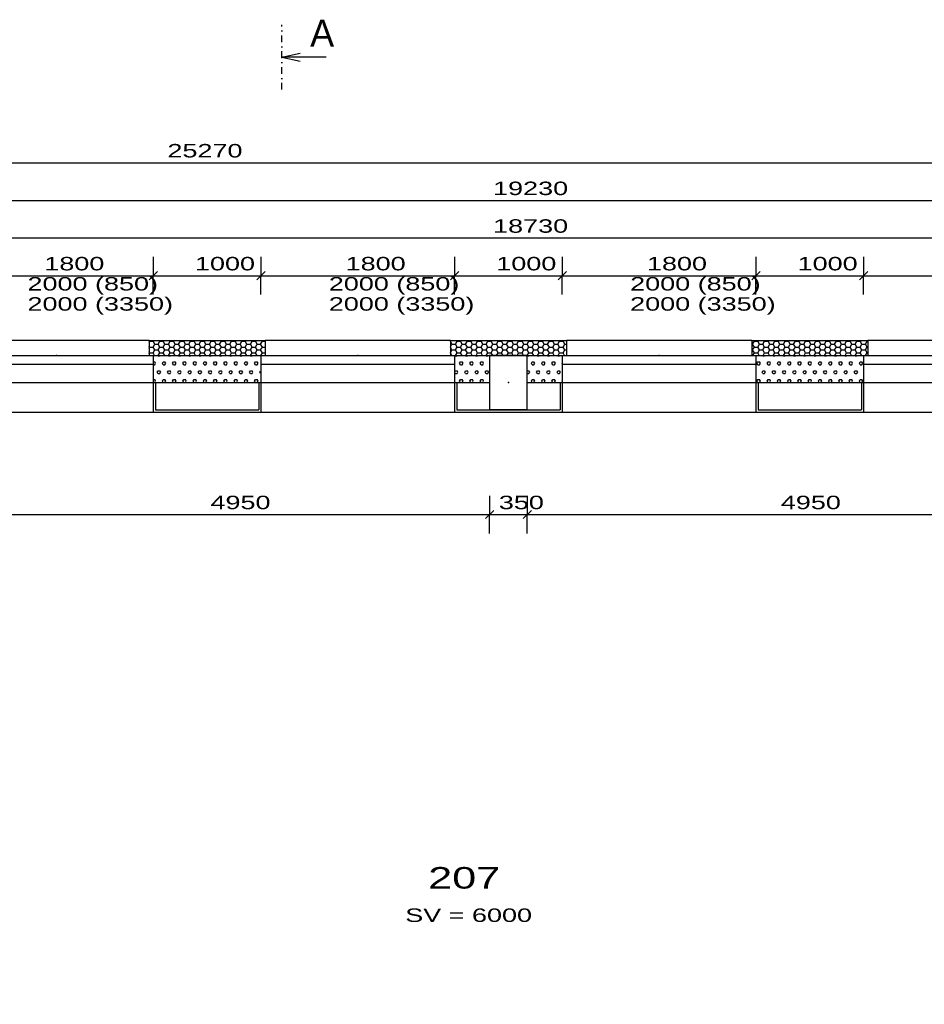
# Model space of a CAD drawing. Extents: x -196363 to 396902, y -489949 to -260582.
# Tile 240 of 256: x 262616 to 271022, y -376254 to -367101. Entities that reach past the tile are written whole.
import ezdxf

# ---------------------------------------------------------------- set-up
doc = ezdxf.new("R2010")
doc.units = 0
doc.header["$MEASUREMENT"] = 0
doc.linetypes.add('DOTDASH', pattern=[1, 0.3, -0.2, 0, -0.2, 0.3])
for name, color, linetype in [('dvere', 1, 'Continuous'), ('koty', 1, 'Continuous'), ('navrh', 2, 'Continuous'), ('okna', 2, 'Continuous'), ('srafy', 8, 'Continuous'), ('tepizol', 8, 'Continuous'), ('žb', 2, 'Continuous')]:
    doc.layers.add(name, color=color, linetype=linetype)
doc.styles.add('SPIRITTXTSTYLE1', font='ROMAN')
doc.styles.add('SPIRITTXTSTYLE2', font='txt')
doc.dimstyles.new('SPIRITSTYLE491', dxfattribs={"dimtxt": 125, "dimasz": 12.7, "dimexe": 175, "dimexo": 817.485168, "dimgap": 50, "dimtad": 1, "dimdec": 3, "dimzin": 0, "dimdsep": 46, "dimlunit": 7, "dimtxsty": 'SPIRITTXTSTYLE1', "dimblk1": '_TICKMARKS491', "dimblk2": '_TICKMARKS491', "dimsah": 1, "dimcen": 0.09, "dimdle": 50, "dimclrd": 1, "dimclre": 1, "dimclrt": 1, "dimadec": 0, "dimazin": 0, "dimtfac": 1, "dimtdec": 4, "dimtofl": 0, "dimtmove": 1, "dimatfit": 0, "dimfxl": 0, "dimtolj": 1, "dimtzin": 0, "dimarcsym": 0})
doc.dimstyles.new('SPIRITSTYLE493', dxfattribs={"dimtxt": 125, "dimasz": 12.7, "dimexe": 175, "dimexo": 1167.479248, "dimgap": 50, "dimtad": 1, "dimdec": 3, "dimzin": 0, "dimdsep": 46, "dimlunit": 7, "dimtxsty": 'SPIRITTXTSTYLE1', "dimblk1": '_TICKMARKS493', "dimblk2": '_TICKMARKS493', "dimsah": 1, "dimcen": 0.09, "dimdle": 50, "dimclrd": 1, "dimclre": 1, "dimclrt": 1, "dimadec": 0, "dimazin": 0, "dimtfac": 1, "dimtdec": 4, "dimtofl": 0, "dimtmove": 1, "dimatfit": 0, "dimfxl": 0, "dimtolj": 1, "dimtzin": 0, "dimarcsym": 0})
doc.dimstyles.new('SPIRITSTYLE496', dxfattribs={"dimtxt": 125, "dimasz": 12.7, "dimexe": 175, "dimexo": 1267.467041, "dimgap": 50, "dimtad": 1, "dimdec": 3, "dimzin": 0, "dimdsep": 46, "dimlunit": 7, "dimtxsty": 'SPIRITTXTSTYLE1', "dimblk1": '_TICKMARKS496', "dimblk2": '_TICKMARKS496', "dimsah": 1, "dimcen": 0.09, "dimdle": 50, "dimclrd": 1, "dimclre": 1, "dimclrt": 1, "dimadec": 0, "dimazin": 0, "dimtfac": 1, "dimtdec": 4, "dimtofl": 0, "dimtmove": 1, "dimatfit": 0, "dimfxl": 0, "dimtolj": 1, "dimtzin": 0, "dimarcsym": 0})
doc.dimstyles.new('SPIRITSTYLE497', dxfattribs={"dimtxt": 125, "dimasz": 12.7, "dimexe": 175, "dimexo": 1617.461182, "dimgap": 50, "dimtad": 1, "dimdec": 3, "dimzin": 0, "dimdsep": 46, "dimlunit": 7, "dimtxsty": 'SPIRITTXTSTYLE1', "dimblk1": '_TICKMARKS497', "dimblk2": '_TICKMARKS497', "dimsah": 1, "dimcen": 0.09, "dimdle": 50, "dimclrd": 1, "dimclre": 1, "dimclrt": 1, "dimadec": 0, "dimazin": 0, "dimtfac": 1, "dimtdec": 4, "dimtofl": 0, "dimtmove": 1, "dimatfit": 0, "dimfxl": 0, "dimtolj": 1, "dimtzin": 0, "dimarcsym": 0})
doc.dimstyles.new('SPIRITSTYLE699', dxfattribs={"dimtxt": 125, "dimasz": 12.7, "dimexe": 175, "dimexo": 802.230286, "dimgap": 50, "dimtad": 1, "dimdec": 3, "dimzin": 0, "dimdsep": 46, "dimlunit": 7, "dimtxsty": 'SPIRITTXTSTYLE1', "dimblk1": '_TICKMARKS699', "dimblk2": '_TICKMARKS699', "dimsah": 1, "dimcen": 0.09, "dimdle": 50, "dimclrd": 1, "dimclre": 1, "dimclrt": 1, "dimadec": 0, "dimazin": 0, "dimtfac": 1, "dimtdec": 4, "dimtofl": 0, "dimtmove": 1, "dimatfit": 0, "dimfxl": 0, "dimtolj": 1, "dimtzin": 0, "dimarcsym": 0})
pattern_1 = [(0, (583704.19, -258948.734), (47.625, 82.488914), [15.875, -79.375]), (0, (583704.19, -258921.234), (47.625, 82.488914), [15.875, -79.375]), (60.000002, (583720.06, -258948.734), (-47.625, 82.488914), [15.875, -79.375]), (120.000003, (583704.19, -258948.734), (-95.25, -3e-06), [15.875, -79.375]), (60.000002, (583696.25, -258934.984), (-47.625, 82.488914), [15.875, -79.375]), (120.000003, (583728, -258934.984), (-95.25, -3e-06), [15.875, -79.375])]
pattern_2 = [(0, (583704.188, -258948.734), (47.625, 27.4963055), [-63.5, 31.75]), (60.000002, (583704.188, -258948.734), (-1.7e-06, 54.9926147), [31.75, -63.5]), (120.000003, (583704.188, -258948.734), (-47.625, 27.4963055), [-63.5, 31.75])]

# ---------------------------------------------------------------- blocks, each defined once
blk = doc.blocks.new('_TICKMARKS491')
at = {"color": 1, "linetype": 'Continuous'}
blk.add_line((-3, -3), (3, 3), dxfattribs=at)
blk = doc.blocks.new('*D1253')
at = {"color": 1, "linetype": 'Continuous', "ltscale": 300}
for p, q in [((262057.75, -369306.21875, 1723.80005), (262057.75, -369481.1875, 1723.80005)), ((263857.75, -369306.21875, 1723.80005), (263857.75, -369481.1875, 1723.80005)), ((262007.75, -369481.1875, 1723.80005), (263907.75, -369481.1875, 1723.80005)), ((262057.75, -369656.1875, 1723.80005), (262057.75, -369481.1875, 1723.80005)), ((263857.75, -369656.1875, 1723.80005), (263857.75, -369481.1875, 1723.80005))]:
    blk.add_line(p, q, dxfattribs=at)
at = {"color": 1, "linetype": 'Continuous', "ltscale": 300, "xscale": 12.69999980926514, "yscale": 12.69999980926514, "zscale": 12.69999980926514, "rotation": 180.0000050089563}
blk.add_blockref('_TICKMARKS491', (262057.75, -369481.1875, 1723.80005), dxfattribs=at)
at = {"color": 1, "linetype": 'Continuous', "ltscale": 300, "xscale": 12.69999980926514, "yscale": 12.69999980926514, "zscale": 12.69999980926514}
blk.add_blockref('_TICKMARKS491', (263857.75, -369481.1875, 1723.80005), dxfattribs=at)
at = {"color": 1, "linetype": 'Continuous', "ltscale": 300, "style": 'SPIRITTXTSTYLE1', "width": 1.5}
blk.add_text('1800', height=125, dxfattribs=at).set_placement((262844.6875, -369431.21875, 1723.80005))
blk = doc.blocks.new('*D1254')
at = {"color": 1, "linetype": 'Continuous', "ltscale": 300}
for p, q in [((263857.75, -369306.21875, 1723.80005), (263857.75, -369481.1875, 1723.80005)), ((264857.75, -369306.21875, 1723.80005), (264857.75, -369481.1875, 1723.80005)), ((263807.75, -369481.1875, 1723.80005), (264907.75, -369481.1875, 1723.80005)), ((263857.75, -369656.1875, 1723.80005), (263857.75, -369481.1875, 1723.80005)), ((264857.75, -369656.1875, 1723.80005), (264857.75, -369481.1875, 1723.80005))]:
    blk.add_line(p, q, dxfattribs=at)
at = {"color": 1, "linetype": 'Continuous', "ltscale": 300, "xscale": 12.69999980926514, "yscale": 12.69999980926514, "zscale": 12.69999980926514, "rotation": 180.0000050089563}
blk.add_blockref('_TICKMARKS491', (263857.75, -369481.1875, 1723.80005), dxfattribs=at)
at = {"color": 1, "linetype": 'Continuous', "ltscale": 300, "xscale": 12.69999980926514, "yscale": 12.69999980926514, "zscale": 12.69999980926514}
blk.add_blockref('_TICKMARKS491', (264857.75, -369481.1875, 1723.80005), dxfattribs=at)
at = {"color": 1, "linetype": 'Continuous', "ltscale": 300, "style": 'SPIRITTXTSTYLE1', "width": 1.5}
blk.add_text('1000', height=125, dxfattribs=at).set_placement((264244.65625, -369431.21875, 1723.80005))
blk = doc.blocks.new('*D1255')
at = {"color": 1, "linetype": 'Continuous', "ltscale": 300}
for p, q in [((264857.75, -369306.21875, 1723.80005), (264857.75, -369481.1875, 1723.80005)), ((266657.75, -369306.21875, 1723.80005), (266657.75, -369481.1875, 1723.80005)), ((264807.75, -369481.1875, 1723.80005), (266707.75, -369481.1875, 1723.80005)), ((264857.75, -369656.1875, 1723.80005), (264857.75, -369481.1875, 1723.80005)), ((266657.75, -369656.1875, 1723.80005), (266657.75, -369481.1875, 1723.80005))]:
    blk.add_line(p, q, dxfattribs=at)
at = {"color": 1, "linetype": 'Continuous', "ltscale": 300, "xscale": 12.69999980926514, "yscale": 12.69999980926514, "zscale": 12.69999980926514, "rotation": 180.0000050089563}
blk.add_blockref('_TICKMARKS491', (264857.75, -369481.1875, 1723.80005), dxfattribs=at)
at = {"color": 1, "linetype": 'Continuous', "ltscale": 300, "xscale": 12.69999980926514, "yscale": 12.69999980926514, "zscale": 12.69999980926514}
blk.add_blockref('_TICKMARKS491', (266657.75, -369481.1875, 1723.80005), dxfattribs=at)
at = {"color": 1, "linetype": 'Continuous', "ltscale": 300, "style": 'SPIRITTXTSTYLE1', "width": 1.5}
blk.add_text('1800', height=125, dxfattribs=at).set_placement((265644.6875, -369431.21875, 1723.80005))
blk = doc.blocks.new('*D1256')
at = {"color": 1, "linetype": 'Continuous', "ltscale": 300}
for p, q in [((266657.75, -369306.21875, 1723.80005), (266657.75, -369481.1875, 1723.80005)), ((267657.75, -369306.21875, 1723.80005), (267657.75, -369481.1875, 1723.80005)), ((266607.75, -369481.1875, 1723.80005), (267707.78125, -369481.1875, 1723.80005)), ((266657.75, -369656.1875, 1723.80005), (266657.75, -369481.1875, 1723.80005)), ((267657.75, -369656.1875, 1723.80005), (267657.75, -369481.1875, 1723.80005))]:
    blk.add_line(p, q, dxfattribs=at)
at = {"color": 1, "linetype": 'Continuous', "ltscale": 300, "xscale": 12.69999980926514, "yscale": 12.69999980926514, "zscale": 12.69999980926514, "rotation": 180.0000050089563}
blk.add_blockref('_TICKMARKS491', (266657.75, -369481.1875, 1723.80005), dxfattribs=at)
at = {"color": 1, "linetype": 'Continuous', "ltscale": 300, "xscale": 12.69999980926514, "yscale": 12.69999980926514, "zscale": 12.69999980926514}
blk.add_blockref('_TICKMARKS491', (267657.75, -369481.1875, 1723.80005), dxfattribs=at)
at = {"color": 1, "linetype": 'Continuous', "ltscale": 300, "style": 'SPIRITTXTSTYLE1', "width": 1.5}
blk.add_text('1000', height=125, dxfattribs=at).set_placement((267044.65625, -369431.21875, 1723.80005))
blk = doc.blocks.new('*D1257')
at = {"color": 1, "linetype": 'Continuous', "ltscale": 300}
for p, q in [((267657.75, -369306.21875, 1723.80005), (267657.75, -369481.1875, 1723.80005)), ((269457.75, -369306.21875, 1723.80005), (269457.75, -369481.1875, 1723.80005)), ((267607.75, -369481.1875, 1723.80005), (269507.78125, -369481.1875, 1723.80005)), ((267657.75, -369656.1875, 1723.80005), (267657.75, -369481.1875, 1723.80005)), ((269457.75, -369656.1875, 1723.80005), (269457.75, -369481.1875, 1723.80005))]:
    blk.add_line(p, q, dxfattribs=at)
at = {"color": 1, "linetype": 'Continuous', "ltscale": 300, "xscale": 12.69999980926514, "yscale": 12.69999980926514, "zscale": 12.69999980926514, "rotation": 180.0000050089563}
blk.add_blockref('_TICKMARKS491', (267657.75, -369481.1875, 1723.80005), dxfattribs=at)
at = {"color": 1, "linetype": 'Continuous', "ltscale": 300, "xscale": 12.69999980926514, "yscale": 12.69999980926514, "zscale": 12.69999980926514}
blk.add_blockref('_TICKMARKS491', (269457.75, -369481.1875, 1723.80005), dxfattribs=at)
at = {"color": 1, "linetype": 'Continuous', "ltscale": 300, "style": 'SPIRITTXTSTYLE1', "width": 1.5}
blk.add_text('1800', height=125, dxfattribs=at).set_placement((268444.6875, -369431.21875, 1723.80005))
blk = doc.blocks.new('*D1258')
at = {"color": 1, "linetype": 'Continuous', "ltscale": 300}
for p, q in [((269457.75, -369306.21875, 1723.80005), (269457.75, -369481.1875, 1723.80005)), ((270457.75, -369306.21875, 1723.80005), (270457.75, -369481.1875, 1723.80005)), ((269407.75, -369481.1875, 1723.80005), (270507.78125, -369481.1875, 1723.80005)), ((269457.75, -369656.1875, 1723.80005), (269457.75, -369481.1875, 1723.80005)), ((270457.75, -369656.1875, 1723.80005), (270457.75, -369481.1875, 1723.80005))]:
    blk.add_line(p, q, dxfattribs=at)
at = {"color": 1, "linetype": 'Continuous', "ltscale": 300, "xscale": 12.69999980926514, "yscale": 12.69999980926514, "zscale": 12.69999980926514, "rotation": 180.0000050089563}
blk.add_blockref('_TICKMARKS491', (269457.75, -369481.1875, 1723.80005), dxfattribs=at)
at = {"color": 1, "linetype": 'Continuous', "ltscale": 300, "xscale": 12.69999980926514, "yscale": 12.69999980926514, "zscale": 12.69999980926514}
blk.add_blockref('_TICKMARKS491', (270457.75, -369481.1875, 1723.80005), dxfattribs=at)
at = {"color": 1, "linetype": 'Continuous', "ltscale": 300, "style": 'SPIRITTXTSTYLE1', "width": 1.5}
blk.add_text('1000', height=125, dxfattribs=at).set_placement((269844.65625, -369431.21875, 1723.80005))
blk = doc.blocks.new('*D1259')
at = {"color": 1, "linetype": 'Continuous', "ltscale": 300}
for p, q in [((270457.75, -369306.21875, 1723.80005), (270457.75, -369481.1875, 1723.80005)), ((272257.75, -369306.21875, 1723.80005), (272257.75, -369481.1875, 1723.80005)), ((270407.75, -369481.1875, 1723.80005), (272307.78125, -369481.1875, 1723.80005)), ((270457.75, -369656.1875, 1723.80005), (270457.75, -369481.1875, 1723.80005)), ((272257.75, -369656.1875, 1723.80005), (272257.75, -369481.1875, 1723.80005))]:
    blk.add_line(p, q, dxfattribs=at)
at = {"color": 1, "linetype": 'Continuous', "ltscale": 300, "xscale": 12.69999980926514, "yscale": 12.69999980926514, "zscale": 12.69999980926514, "rotation": 180.0000050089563}
blk.add_blockref('_TICKMARKS491', (270457.75, -369481.1875, 1723.80005), dxfattribs=at)
at = {"color": 1, "linetype": 'Continuous', "ltscale": 300, "xscale": 12.69999980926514, "yscale": 12.69999980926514, "zscale": 12.69999980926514}
blk.add_blockref('_TICKMARKS491', (272257.75, -369481.1875, 1723.80005), dxfattribs=at)
at = {"color": 1, "linetype": 'Continuous', "ltscale": 300, "style": 'SPIRITTXTSTYLE1', "width": 1.5}
blk.add_text('1800', height=125, dxfattribs=at).set_placement((271244.6875, -369431.21875, 1723.80005))
blk = doc.blocks.new('_TICKMARKS493')
at = {"color": 1, "linetype": 'Continuous'}
blk.add_line((-3, -3), (3, 3), dxfattribs=at)
blk = doc.blocks.new('*D1264')
at = {"color": 1, "linetype": 'Continuous', "ltscale": 300}
for p, q in [((257792.734375, -368956.21875, 1723.800049), (257792.734375, -369131.21875, 1723.800049)), ((276522.75, -368956.21875, 1723.800049), (276522.75, -369131.21875, 1723.800049)), ((276572.75, -369131.21875, 1723.800049), (257742.734375, -369131.21875, 1723.800049)), ((257792.734375, -369306.21875, 1723.800049), (257792.734375, -369131.21875, 1723.800049)), ((276522.75, -369306.21875, 1723.800049), (276522.75, -369131.21875, 1723.800049))]:
    blk.add_line(p, q, dxfattribs=at)
at = {"color": 1, "linetype": 'Continuous', "ltscale": 300, "xscale": 12.69999980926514, "yscale": 12.69999980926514, "zscale": 12.69999980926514}
for p, rotation in [((257792.734375, -369131.21875, 1723.800049), 180.0000050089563), ((276522.75, -369131.21875, 1723.800049), 360.0000100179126)]:
    blk.add_blockref('_TICKMARKS493', p, dxfattribs=dict(at, rotation=rotation))
at = {"color": 1, "linetype": 'Continuous', "ltscale": 300, "style": 'SPIRITTXTSTYLE1', "width": 1.5}
blk.add_text('18730', height=125, rotation=360.0000100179, dxfattribs=at).set_placement((267014.90625, -369081.21875, 1723.800049))
blk = doc.blocks.new('_TICKMARKS496')
at = {"color": 1, "linetype": 'Continuous'}
blk.add_line((-3, -3), (3, 3), dxfattribs=at)
blk = doc.blocks.new('*D1271')
at = {"color": 1, "linetype": 'Continuous', "ltscale": 300}
for p, q in [((257542.75, -368606.21875, 1723.80005), (257542.75, -368781.21875, 1723.80005)), ((276772.75, -368606.21875, 1723.80005), (276772.75, -368781.21875, 1723.80005)), ((257492.75, -368781.21875, 1723.80005), (276822.78125, -368781.21875, 1723.80005)), ((257542.75, -368956.21875, 1723.80005), (257542.75, -368781.21875, 1723.80005)), ((276772.75, -368956.21875, 1723.80005), (276772.75, -368781.21875, 1723.80005))]:
    blk.add_line(p, q, dxfattribs=at)
at = {"color": 1, "linetype": 'Continuous', "ltscale": 300, "xscale": 12.69999980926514, "yscale": 12.69999980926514, "zscale": 12.69999980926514, "rotation": 180.0000050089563}
blk.add_blockref('_TICKMARKS496', (257542.75, -368781.21875, 1723.80005), dxfattribs=at)
at = {"color": 1, "linetype": 'Continuous', "ltscale": 300, "xscale": 12.69999980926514, "yscale": 12.69999980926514, "zscale": 12.69999980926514}
blk.add_blockref('_TICKMARKS496', (276772.75, -368781.21875, 1723.80005), dxfattribs=at)
at = {"color": 1, "linetype": 'Continuous', "ltscale": 300, "style": 'SPIRITTXTSTYLE1', "width": 1.5}
blk.add_text('19230', height=125, dxfattribs=at).set_placement((267014.90625, -368731.21875, 1723.80005))
blk = doc.blocks.new('_TICKMARKS497')
at = {"color": 1, "linetype": 'Continuous'}
blk.add_line((-3, -3), (3, 3), dxfattribs=at)
blk = doc.blocks.new('*D1272')
at = {"color": 1, "linetype": 'Continuous', "ltscale": 300}
for p, q in [((251502.765625, -368256.21875, 1723.800049), (251502.765625, -368431.21875, 1723.800049)), ((276772.75, -368256.21875, 1723.800049), (276772.75, -368431.21875, 1723.800049)), ((251452.765625, -368431.21875, 1723.800049), (276822.78125, -368431.21875, 1723.800049)), ((251502.765625, -368606.21875, 1723.800049), (251502.765625, -368431.21875, 1723.800049)), ((276772.75, -368606.21875, 1723.800049), (276772.75, -368431.21875, 1723.800049))]:
    blk.add_line(p, q, dxfattribs=at)
at = {"color": 1, "linetype": 'Continuous', "ltscale": 300, "xscale": 12.69999980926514, "yscale": 12.69999980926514, "zscale": 12.69999980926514, "rotation": 180.0000050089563}
blk.add_blockref('_TICKMARKS497', (251502.765625, -368431.21875, 1723.800049), dxfattribs=at)
at = {"color": 1, "linetype": 'Continuous', "ltscale": 300, "xscale": 12.69999980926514, "yscale": 12.69999980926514, "zscale": 12.69999980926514}
blk.add_blockref('_TICKMARKS497', (276772.75, -368431.21875, 1723.800049), dxfattribs=at)
at = {"color": 1, "linetype": 'Continuous', "ltscale": 300, "style": 'SPIRITTXTSTYLE1', "width": 1.5}
blk.add_text('25270', height=125, dxfattribs=at).set_placement((263988.96875, -368381.25, 1723.800049))
blk = doc.blocks.new('_TICKMARKS699')
at = {"color": 1, "linetype": 'Continuous'}
blk.add_line((-3, -3), (3, 3), dxfattribs=at)
blk = doc.blocks.new('*D1664')
at = {"color": 1, "linetype": 'Continuous', "ltscale": 300}
for p, q in [((262032.75, -371525.90625, 1723.80005), (262032.75, -371700.90625, 1723.80005)), ((266982.75, -371525.90625, 1723.80005), (266982.75, -371700.90625, 1723.80005)), ((261982.75, -371700.90625, 1723.80005), (267032.75, -371700.90625, 1723.80005)), ((262032.75, -371875.90625, 1723.80005), (262032.75, -371700.90625, 1723.80005)), ((266982.75, -371875.90625, 1723.80005), (266982.75, -371700.90625, 1723.80005))]:
    blk.add_line(p, q, dxfattribs=at)
at = {"color": 1, "linetype": 'Continuous', "ltscale": 300, "xscale": 12.69999980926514, "yscale": 12.69999980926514, "zscale": 12.69999980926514, "rotation": 180.0000050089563}
blk.add_blockref('_TICKMARKS699', (262032.75, -371700.90625, 1723.80005), dxfattribs=at)
at = {"color": 1, "linetype": 'Continuous', "ltscale": 300, "xscale": 12.69999980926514, "yscale": 12.69999980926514, "zscale": 12.69999980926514}
blk.add_blockref('_TICKMARKS699', (266982.75, -371700.90625, 1723.80005), dxfattribs=at)
at = {"color": 1, "linetype": 'Continuous', "ltscale": 300, "style": 'SPIRITTXTSTYLE1', "width": 1.5}
blk.add_text('4950', height=125, dxfattribs=at).set_placement((264388.71875, -371650.90625, 1723.80005))
blk = doc.blocks.new('*D1665')
at = {"color": 1, "linetype": 'Continuous', "ltscale": 300}
for p, q in [((266982.75, -371525.90625, 1723.80005), (266982.75, -371700.90625, 1723.80005)), ((267332.75, -371525.90625, 1723.80005), (267332.75, -371700.90625, 1723.80005)), ((266932.75, -371700.90625, 1723.80005), (267382.75, -371700.90625, 1723.80005)), ((266982.75, -371875.90625, 1723.80005), (266982.75, -371700.90625, 1723.80005)), ((267332.75, -371875.90625, 1723.80005), (267332.75, -371700.90625, 1723.80005))]:
    blk.add_line(p, q, dxfattribs=at)
at = {"color": 1, "linetype": 'Continuous', "ltscale": 300, "xscale": 12.69999980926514, "yscale": 12.69999980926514, "zscale": 12.69999980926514, "rotation": 180.0000050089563}
blk.add_blockref('_TICKMARKS699', (266982.75, -371700.90625, 1723.80005), dxfattribs=at)
at = {"color": 1, "linetype": 'Continuous', "ltscale": 300, "xscale": 12.69999980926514, "yscale": 12.69999980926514, "zscale": 12.69999980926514}
blk.add_blockref('_TICKMARKS699', (267332.75, -371700.90625, 1723.80005), dxfattribs=at)
at = {"color": 1, "linetype": 'Continuous', "ltscale": 300, "style": 'SPIRITTXTSTYLE1', "width": 1.5}
blk.add_text('350', height=125, dxfattribs=at).set_placement((267068.4375, -371650.90625, 1723.80005))
blk = doc.blocks.new('*D1666')
at = {"color": 1, "linetype": 'Continuous', "ltscale": 300}
for p, q in [((267332.75, -371525.90625, 1723.80005), (267332.75, -371700.90625, 1723.80005)), ((272282.75, -371525.90625, 1723.80005), (272282.75, -371700.90625, 1723.80005)), ((267282.75, -371700.90625, 1723.80005), (272332.75, -371700.90625, 1723.80005)), ((267332.75, -371875.90625, 1723.80005), (267332.75, -371700.90625, 1723.80005)), ((272282.75, -371875.90625, 1723.80005), (272282.75, -371700.90625, 1723.80005))]:
    blk.add_line(p, q, dxfattribs=at)
at = {"color": 1, "linetype": 'Continuous', "ltscale": 300, "xscale": 12.69999980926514, "yscale": 12.69999980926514, "zscale": 12.69999980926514, "rotation": 180.0000050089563}
blk.add_blockref('_TICKMARKS699', (267332.75, -371700.90625, 1723.80005), dxfattribs=at)
at = {"color": 1, "linetype": 'Continuous', "ltscale": 300, "xscale": 12.69999980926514, "yscale": 12.69999980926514, "zscale": 12.69999980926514}
blk.add_blockref('_TICKMARKS699', (272282.75, -371700.90625, 1723.80005), dxfattribs=at)
at = {"color": 1, "linetype": 'Continuous', "ltscale": 300, "style": 'SPIRITTXTSTYLE1', "width": 1.5}
blk.add_text('4950', height=125, dxfattribs=at).set_placement((269688.6875, -371650.90625, 1723.80005))

msp = doc.modelspace()

# ---------------------------------------------------------------- hatches: boundary and pattern name
at = {"layer": 'srafy', "linetype": 'Continuous', "ltscale": 300}
h = msp.add_hatch(dxfattribs=at)
h.set_pattern_fill('PorBet', color=8, scale=15.875, style=0, pattern_type=2)
h.set_pattern_definition(pattern_1)
h.paths.add_polyline_path([(263857.75, -370223.6875), (263857.75, -370473.6875), (264857.75, -370473.6875), (264857.75, -370223.6875)], flags=0)
h = msp.add_hatch(dxfattribs=at)
h.set_pattern_fill('PorBet', color=8, scale=15.875, style=0, pattern_type=2)
h.set_pattern_definition(pattern_1)
h.paths.add_polyline_path([(266657.75, -370223.6875), (266657.75, -370473.6875), (266982.75, -370473.6875), (266982.75, -370223.6875)], flags=0)
h = msp.add_hatch(dxfattribs=at)
h.set_pattern_fill('PorBet', color=8, scale=15.875, style=0, pattern_type=2)
h.set_pattern_definition(pattern_1)
h.paths.add_polyline_path([(267332.75, -370223.6875), (267332.75, -370473.6875), (267657.75, -370473.6875), (267657.75, -370223.6875)], flags=0)
h = msp.add_hatch(dxfattribs=at)
h.set_pattern_fill('PorBet', color=8, scale=15.875, style=0, pattern_type=2)
h.set_pattern_definition(pattern_1)
h.paths.add_polyline_path([(269457.75, -370223.6875), (269457.75, -370473.6875), (270457.75, -370473.6875), (270457.75, -370223.6875)], flags=0)
at = {"layer": 'tepizol', "linetype": 'Continuous', "ltscale": 300}
h = msp.add_hatch(dxfattribs=at)
h.set_pattern_fill('Plastev', scale=31.75, style=0, pattern_type=2)
h.set_pattern_definition(pattern_2)
h.paths.add_polyline_path([(264897.75, -370223.6875), (264897.75, -370083.6875), (263817.75, -370083.6875), (263817.75, -370223.6875)], flags=0)
h = msp.add_hatch(dxfattribs=at)
h.set_pattern_fill('Plastev', scale=31.75, style=0, pattern_type=2)
h.set_pattern_definition(pattern_2)
h.paths.add_polyline_path([(267697.75, -370223.6875), (267697.75, -370083.6875), (266617.75, -370083.6875), (266617.75, -370223.6875)], flags=0)
h = msp.add_hatch(dxfattribs=at)
h.set_pattern_fill('Plastev', scale=31.75, style=0, pattern_type=2)
h.set_pattern_definition(pattern_2)
h.paths.add_polyline_path([(269417.75, -370083.6875), (269417.75, -370223.6875), (270497.75, -370223.6875), (270497.75, -370083.6875)], flags=0)

# ---------------------------------------------------------------- linework, layer by layer
at = {"layer": 'dvere', "color": 7, "linetype": 'Continuous', "ltscale": 300}
for p, q in [((263857.75, -370473.6875, 900), (263857.75, -370748.65625, 900)), ((263877.75, -370473.6875, 900), (263877.75, -370728.6875, 900)), ((264837.75, -370473.6875, 900), (264837.75, -370728.6875, 900)), ((264857.75, -370473.6875, 900), (264857.75, -370748.65625, 900)), ((266657.75, -370473.6875, 900), (266657.75, -370748.65625, 900)), ((266677.75, -370473.6875, 900), (266677.75, -370728.6875, 900)), ((267637.78125, -370473.6875, 900), (267637.78125, -370728.6875, 900)), ((267657.75, -370473.6875, 900), (267657.75, -370748.65625, 900)), ((269457.75, -370473.6875, 900), (269457.75, -370748.65625, 900)), ((269477.75, -370473.6875, 900), (269477.75, -370728.6875, 900)), ((270437.78125, -370473.6875, 900), (270437.78125, -370728.6875, 900)), ((270457.75, -370473.6875, 900), (270457.75, -370748.65625, 900)), ((258067.71875, -370748.65625, 900), (276247.75, -370748.65625, 900)), ((263877.75, -370728.6875, 900), (264837.75, -370728.6875, 900)), ((266677.75, -370728.6875, 900), (267637.78125, -370728.6875, 900)), ((269477.75, -370728.6875, 900), (270437.78125, -370728.6875, 900))]:
    msp.add_line(p, q, dxfattribs=at)
at = {"layer": 'navrh', "color": 1, "linetype": 'DOTDASH', "ltscale": 210}
msp.add_line((265053.28125, -367751.21875), (265053.28125, -367148.625), dxfattribs=at)
at = {"layer": 'navrh', "color": 1, "linetype": 'Continuous', "ltscale": 304.799988}
for p, q in [((265053.28125, -367449.90625), (265221.3125, -367412.21875)), ((265464.40625, -367449.90625), (265053.28125, -367449.90625)), ((265053.28125, -367449.90625), (265221.3125, -367487.625))]:
    msp.add_line(p, q, dxfattribs=at)
at = {"layer": 'navrh', "color": 2, "linetype": 'Continuous', "ltscale": 300}
for p, q in [((263817.75, -370083.6875, 900), (264897.75, -370083.6875, 900)), ((263817.75, -370083.6875, 900), (263817.75, -370223.6875, 900)), ((264897.75, -370083.6875, 900), (264897.75, -370223.6875, 900)), ((266617.75, -370083.6875, 900), (267697.75, -370083.6875, 900)), ((266617.75, -370083.6875, 900), (266617.75, -370223.6875, 900)), ((267697.75, -370083.6875, 900), (267697.75, -370223.6875, 900)), ((269417.75, -370083.6875, 900), (270497.75, -370083.6875, 900)), ((269417.75, -370083.6875, 900), (269417.75, -370223.6875, 900)), ((270497.75, -370083.6875, 900), (270497.75, -370223.6875, 900)), ((263817.75, -370223.6875, 900), (264897.75, -370223.6875, 900)), ((263857.75, -370223.6875, 900), (263857.75, -370473.6875, 900)), ((264857.75, -370223.6875, 900), (264857.75, -370473.6875, 900)), ((266617.75, -370223.6875, 900), (267697.75, -370223.6875, 900)), ((266657.75, -370223.6875, 900), (266657.75, -370473.6875, 900)), ((267657.75, -370223.6875, 900), (267657.75, -370473.6875, 900)), ((269417.75, -370223.6875, 900), (270497.75, -370223.6875, 900)), ((269457.75, -370223.6875, 900), (269457.75, -370473.6875, 900)), ((270457.75, -370223.6875, 900), (270457.75, -370473.6875, 900)), ((263857.75, -370473.6875, 900), (264857.75, -370473.6875, 900)), ((266657.75, -370473.6875, 900), (266982.75, -370473.6875, 900)), ((267332.75, -370473.6875, 900), (267657.75, -370473.6875, 900)), ((269457.75, -370473.6875, 900), (270457.75, -370473.6875, 900))]:
    msp.add_line(p, q, dxfattribs=at)
at = {"layer": 'okna', "color": 7, "linetype": 'Continuous', "ltscale": 300}
for p, q in [((263817.75, -370083.6875, 3371.40015), (262097.73438, -370083.6875, 3371.40015)), ((266617.75, -370083.6875, 3371.40015), (264897.75, -370083.6875, 3371.40015)), ((269417.75, -370083.6875, 3371.40015), (267697.75, -370083.6875, 3371.40015)), ((272217.75, -370083.6875, 3371.40015), (270497.75, -370083.6875, 3371.40015)), ((262057.75, -370223.6875, 5019.00049), (263857.75, -370223.6875, 5019.00049)), ((264857.75, -370223.6875, 5019.00049), (266657.75, -370223.6875, 5019.00049)), ((267657.75, -370223.6875, 5019.00049), (269457.75, -370223.6875, 5019.00049)), ((270457.75, -370223.6875, 5019.00049), (272257.75, -370223.6875, 5019.00049)), ((262057.75, -370303.6875, 5019.00049), (263857.75, -370303.6875, 5019.00049)), ((264857.75, -370303.6875, 5019.00049), (266657.75, -370303.6875, 5019.00049)), ((267657.75, -370303.6875, 5019.00049), (269457.75, -370303.6875, 5019.00049)), ((270457.75, -370303.6875, 5019.00049), (272257.75, -370303.6875, 5019.00049)), ((262057.75, -370473.6875, 5019.00049), (263857.75, -370473.6875, 5019.00049)), ((264857.75, -370473.6875, 5019.00049), (266657.75, -370473.6875, 5019.00049)), ((267657.75, -370473.6875, 5019.00049), (269457.75, -370473.6875, 5019.00049)), ((270457.75, -370473.6875, 5019.00049), (272257.75, -370473.6875, 5019.00049))]:
    msp.add_line(p, q, dxfattribs=at)
for p in [(262957.78125, -370223.6875, 4195.2002), (265757.78125, -370223.6875, 4195.2002), (268557.78125, -370223.6875, 4195.2002)]:
    msp.add_point(p, dxfattribs=at)
at = {"layer": 'žb', "color": 2, "linetype": 'Continuous', "ltscale": 300}
for p, q in [((267332.75, -370223.6875, 1723.80005), (266982.75, -370223.6875, 1723.80005)), ((266982.75, -370223.6875, 1723.80005), (266982.75, -370723.65625, 1723.80005)), ((267332.75, -370723.65625, 1723.80005), (267332.75, -370223.6875, 1723.80005)), ((266982.75, -370723.65625, 1723.80005), (267332.75, -370723.65625, 1723.80005))]:
    msp.add_line(p, q, dxfattribs=at)
msp.add_point((267157.75, -370473.6875, 1723.80005), dxfattribs=at)

# ---------------------------------------------------------------- texts
at = {"layer": 'koty', "color": 1, "linetype": 'Continuous', "ltscale": 300, "width": 1.5}
for s, height, style, p in [('2000 (850)', 125, 'SPIRITTXTSTYLE1', (262688.40625, -369618.3125, 1723.80005)), ('2000 (850)', 125, 'SPIRITTXTSTYLE1', (265488.40625, -369618.3125, 1723.80005)), ('2000 (850)', 125, 'SPIRITTXTSTYLE1', (268288.40625, -369618.3125, 1723.80005)), ('2000 (3350)', 125, 'SPIRITTXTSTYLE1', (262688.40625, -369805.71875, 1723.80005)), ('2000 (3350)', 125, 'SPIRITTXTSTYLE1', (265488.40625, -369805.71875, 1723.80005)), ('2000 (3350)', 125, 'SPIRITTXTSTYLE1', (268288.40625, -369805.71875, 1723.80005)), ('207', 200, 'SPIRITTXTSTYLE2', (266411.90625, -375177.9375, 1723.80005)), ('SV = 6000', 125, 'SPIRITTXTSTYLE1', (266198.625, -375488.0625, 900))]:
    msp.add_text(s, height=height, dxfattribs=dict(at, style=style)).set_placement(p)
at = {"layer": 'navrh', "color": 1, "linetype": 'Continuous', "ltscale": 304.799988, "style": 'SPIRITTXTSTYLE1'}
msp.add_text('A', height=250, dxfattribs=at).set_placement((265315.03125, -367350.8125))

# ---------------------------------------------------------------- dimensions: what is measured, and where the dimension line sits
at = {"layer": 'koty', "color": 1, "linetype": 'Continuous', "ltscale": 300}
for base, p1, p2, dimstyle, picture, middle in [((251502.76562, -368431.21875, 1723.80005), (251502.76562, -376253.65625, 1723.80005), (276772.75, -370223.6875, 1723.80005), 'SPIRITSTYLE497', '*D1272', (264137.78125, -368431.21875, 1723.80005)), ((257542.75, -368781.21875, 1723.80005), (257542.75, -370223.6875, 1723.80005), (276772.75, -370223.6875, 1723.80005), 'SPIRITSTYLE496', '*D1271', (267157.75, -368781.21875, 1723.80005)), ((276522.75, -369131.21875, 1723.80005), (276522.75, -370473.6875, 1723.80005), (257792.73438, -370473.6875, 1723.80005), 'SPIRITSTYLE493', '*D1264', (267157.75, -369131.21875, 1723.80005)), ((262057.75, -369481.1875, 1723.80005), (262057.75, -370473.6875, 1723.80005), (263857.75, -370473.6875, 1723.80005), 'SPIRITSTYLE491', '*D1253', (262957.78125, -369481.1875, 1723.80005)), ((263857.75, -369481.1875, 1723.80005), (263857.75, -370473.6875, 1723.80005), (264857.75, -370473.6875, 1723.80005), 'SPIRITSTYLE491', '*D1254', (264357.75, -369481.1875, 1723.80005)), ((264857.75, -369481.1875, 1723.80005), (264857.75, -370473.6875, 1723.80005), (266657.75, -370473.6875, 1723.80005), 'SPIRITSTYLE491', '*D1255', (265757.78125, -369481.1875, 1723.80005)), ((266657.75, -369481.1875, 1723.80005), (266657.75, -370473.6875, 1723.80005), (267657.75, -370473.6875, 1723.80005), 'SPIRITSTYLE491', '*D1256', (267157.75, -369481.1875, 1723.80005)), ((267657.75, -369481.1875, 1723.80005), (267657.75, -370473.6875, 1723.80005), (269457.75, -370473.6875, 1723.80005), 'SPIRITSTYLE491', '*D1257', (268557.78125, -369481.1875, 1723.80005)), ((269457.75, -369481.1875, 1723.80005), (269457.75, -370473.6875, 1723.80005), (270457.75, -370473.6875, 1723.80005), 'SPIRITSTYLE491', '*D1258', (269957.75, -369481.1875, 1723.80005)), ((270457.75, -369481.1875, 1723.80005), (270457.75, -370473.6875, 1723.80005), (272257.75, -370473.6875, 1723.80005), 'SPIRITSTYLE491', '*D1259', (271357.78125, -369481.1875, 1723.80005)), ((267332.75, -371700.90625, 1723.80005), (267332.75, -370473.6875, 1723.80005), (272282.75, -370723.65625, 1723.80005), 'SPIRITSTYLE699', '*D1666', (269807.71875, -371700.90625, 1723.80005)), ((262032.75, -371700.90625, 1723.80005), (262032.75, -370723.65625, 1723.80005), (266982.75, -370723.65625, 1723.80005), 'SPIRITSTYLE699', '*D1664', (264507.75, -371700.90625, 1723.80005)), ((266982.75, -371700.90625, 1723.80005), (266982.75, -370723.65625, 1723.80005), (267332.75, -370723.65625, 1723.80005), 'SPIRITSTYLE699', '*D1665', (267157.75, -371700.90625, 1723.80005))]:
    dim = msp.add_linear_dim(base=base, p1=p1, p2=p2, dimstyle=dimstyle, dxfattribs=at)
    dim.commit()
    dim.dimension.update_dxf_attribs({"geometry": picture, "text_midpoint": middle})

doc.saveas('drawing.dxf')
